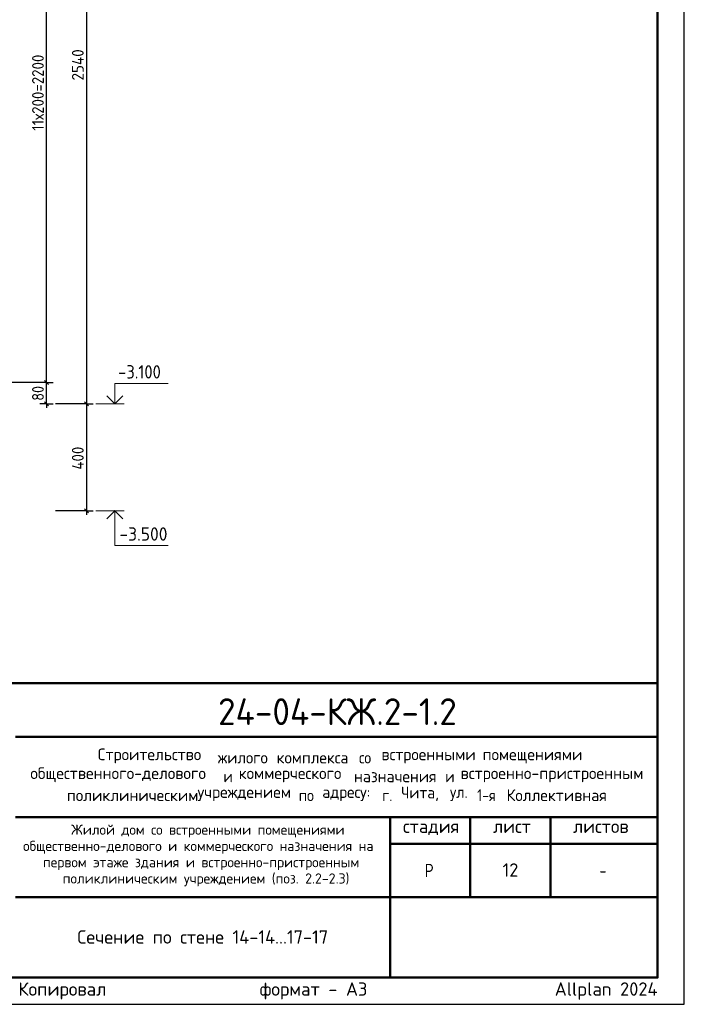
# Model space of a CAD drawing. Header units: millimetres. Extents: x 0 to 50400, y 0 to 35640.
# Tile 14 of 15: x 35493 to 50400, y 0 to 22082. Entities that reach past the tile are written whole.
import ezdxf

# ---------------------------------------------------------------- set-up
doc = ezdxf.new("R2010")
doc.units = ezdxf.units.MM
doc.layers.add('Standard', color=7, linetype='Continuous', lineweight=25)
doc.layers.add('Надписи', color=7, linetype='Continuous', lineweight=25)
doc.styles.add('ISOCPEUR', font='txt')

msp = doc.modelspace()

# ---------------------------------------------------------------- linework, layer by layer
at = {"layer": 'Standard', "color": 7, "linetype": 'Continuous', "lineweight": -3, "transparency": 33554687}
for p, q in [((36989, 28708), (36989, 13468)), ((36095, 13948), (36095, 27136)), ((36095, 13948), (35945, 13948)), ((36095, 13948), (36245, 13948)), ((36095, 13468), (35945, 13468)), ((36095, 13468), (36245, 13468)), ((36095, 13468), (36095, 13468)), ((36095, 13468), (36095, 13378)), ((36989, 13468), (36839, 13468)), ((36989, 13468), (37139, 13468)), ((36989, 13468), (36989, 11068)), ((36989, 11068), (36296, 11068)), ((36989, 11068), (36839, 11068)), ((36989, 11068), (37139, 11068)), ((36989, 11068), (36989, 10978))]:
    msp.add_line(p, q, dxfattribs=at)
at = {"layer": 'Standard', "color": 7, "linetype": 'Continuous', "lineweight": 25, "transparency": 33554687}
for p, q in [((36140, 13903), (36050, 13993)), ((36140, 13423), (36050, 13513)), ((36944, 13513), (37034, 13423)), ((36944, 11113), (37034, 11023)), ((49800, 600), (49800, 7200)), ((27600, 600), (49800, 600)), ((27600, 600), (49800, 600)), ((27600, 600), (49800, 600))]:
    msp.add_line(p, q, dxfattribs=at)
at = {"layer": 'Standard', "color": 7, "linetype": 'Continuous', "lineweight": 13, "transparency": 33554687}
for p, q in [((37199, 13468), (37835, 13468)), ((37199, 11068), (37835, 11068))]:
    msp.add_line(p, q, dxfattribs=at)
at = {"layer": 'Standard', "color": 7, "linetype": 'Continuous', "lineweight": 50, "transparency": 33554687}
for p, q in [((27600, 7200), (49800, 7200)), ((35400, 6000), (49800, 6000)), ((35400, 4200), (49800, 4200)), ((43800, 2400), (43800, 4200)), ((45600, 2400), (45600, 4200)), ((47400, 2400), (47400, 4200)), ((43800, 3600), (49800, 3600)), ((35400, 2400), (49800, 2400)), ((43800, 600), (43800, 2400)), ((43800, 600), (43800, 2400))]:
    msp.add_line(p, q, dxfattribs=at)
at = {"layer": 'Standard', "color": 7, "linetype": 'Continuous', "lineweight": 25, "transparency": 33554687}
msp.add_lwpolyline([(0, 0), (50400, 0), (50400, 35640), (0, 35640), (0, 0)], close=True, dxfattribs=at)
at = {"layer": 'Standard', "color": 7, "linetype": 'Continuous', "lineweight": 50, "transparency": 33554687}
msp.add_lwpolyline([(2400, 35040), (49800, 35040), (49800, 600), (2400, 600), (2400, 35040)], close=True, dxfattribs=at)
at = {"layer": 'Standard', "color": 7, "linetype": 'Continuous', "lineweight": -3, "transparency": 33554687}
for points in [[(36095, 13948), (36075, 13948), (36075, 13948), (36075, 13948), (36075, 13948), (36074, 13948), (36074, 13948), (34660, 13948)], [(36095, 13468), (36095, 13477), (36095, 13477), (36095, 13948)], [(36989, 13468), (36969, 13468), (36969, 13468), (36296, 13468)]]:
    msp.add_lwpolyline(points, dxfattribs=at)
at = {"layer": 'Standard', "color": 7, "linetype": 'Continuous', "lineweight": 13, "transparency": 33554687}
for points in [[(37626, 13468), (37626, 13924), (38826, 13924)], [(37626, 11068), (37626, 10288), (38826, 10288)]]:
    msp.add_lwpolyline(points, dxfattribs=at)
at = {"layer": 'Standard', "color": 7, "linetype": 'Continuous', "lineweight": 35, "transparency": 33554687}
for points in [[(37448, 13646), (37626, 13468), (37804, 13646)], [(37448, 10890), (37626, 11068), (37804, 10890)]]:
    msp.add_lwpolyline(points, dxfattribs=at)

# ---------------------------------------------------------------- texts
at = {"layer": 'Standard', "color": 7, "linetype": 'Continuous', "lineweight": 25, "transparency": 33554687, "char_height": 264, "attachment_point": 7, "rotation": 90, "style": 'ISOCPEUR'}
for s, insert, width in [('\\W0.92;11х200=2200', (36035, 19592), 2047.76), ('\\W0.93;2540', (36929, 20719), 888.46), ('\\W0.87;80', (36035, 13537), 484.71), ('\\W0.92;400', (36929, 11991), 701.33)]:
    msp.add_mtext(s, dxfattribs=dict(at, insert=insert, width=width))
at = {"layer": 'Standard', "color": 7, "linetype": 'Continuous', "lineweight": 25, "transparency": 33554687, "style": 'ISOCPEUR'}
for s, insert, char_height, width, attachment_point in [('\\W0.90;-3.100', (37701, 14034), 300, 1214.13, 7), ('\\W0.95;-3.500', (37731, 10398), 300, 1281.42, 7), ('\\W0.98;Строительство ', (37245, 5402), 264, 2820.83, 7), ('\\W0.96;жилого ', (39937, 5402), 264, 1446.12, 7), ('\\W0.97;комплекса ', (41257, 5402), 264, 1975.29, 7), ('\\W0.90;со ', (43105, 5402), 264, 620.97, 7), ('\\W0.98;встроенными ', (43607, 5402), 264, 2398.16, 7), ('\\W0.98;помещениями', (45877, 5402), 264, 2292.21, 7), ('\\W0.99;общественного-делового ', (35733, 4980), 264, 4457.19, 7), ('\\W0.87;и ', (40063, 4980), 264, 457.48, 7), ('\\W0.98;коммерческого ', (40406, 4980), 264, 2714.91, 7), ('\\W0.97;назначения ', (42993, 4980), 264, 2173.24, 7), ('\\W0.87;и ', (45039, 4980), 264, 457.46, 7), ('\\W0.99;встроенно-пристроенным', (45382, 4980), 264, 4298.92, 7), ('\\W0.98;поликлиническим ', (36552, 4557), 264, 3058.06, 7), ('\\W0.98;учреждением ', (39482, 4557), 264, 2397.9, 7), ('\\W0.91;по ', (41752, 4557), 264, 647.69, 7), ('\\W0.96;адресу: ', (42280, 4557), 264, 1472.67, 7), ('\\W0.89;г. ', (43627, 4557), 264, 539.49, 7), ('\\W0.95;Чита, ', (44049, 4557), 264, 1221.07, 7), ('\\W0.92;ул. ', (45145, 4557), 264, 728.23, 7), ('\\W0.86;1-я ', (45752, 4557), 264, 773.52, 7), ('\\W0.98;Коллективная', (46412, 4557), 264, 2450.61, 7), ('\\W0.99;стадия    лист     листов', (44091, 3795), 300, 5247.11, 7), ('\\W0.80;Р', (44580, 2850), 300, 359.84, 7), ('\\W0.78;-', (48495, 2850), 300, 326.39, 7), ('\\A1;{\\fISOCPEUR|i0|b0;\\H300.000000;\\W1.000000;\\C7;Сечение по стене 14-14...17-17}\\P', (39600, 1660), 300, 5842.5, 2)]:
    msp.add_mtext(s, dxfattribs=dict(at, insert=insert, char_height=char_height, width=width, attachment_point=attachment_point))
at = {"layer": 'Standard', "color": 7, "linetype": 'Continuous', "lineweight": 50, "transparency": 33554687, "insert": (39942, 6262), "char_height": 600, "width": 5924.13, "attachment_point": 7, "style": 'ISOCPEUR'}
msp.add_mtext('\\W0.96;24-04-КЖ.2-1.2', dxfattribs=at)
at = {"layer": 'Standard', "color": 7, "linetype": 'Continuous', "lineweight": 18, "transparency": 33554687, "char_height": 228, "attachment_point": 7, "style": 'ISOCPEUR'}
for s, insert, width in [('\\W0.99;Жилой дом со встроенными помещениями', (36647, 3741), 6015.25), ('\\W0.99;общественно-делового и коммерческого назначения на', (35570, 3376), 8168.16), ('\\W0.99;первом этаже здания и встроенно-пристроенным', (36015, 3011), 7279.77), ('\\W0.99;поликлиническим учреждением (поз. 2.2-2.3)', (36459, 2646), 6390.3)]:
    msp.add_mtext(s, dxfattribs=dict(at, insert=insert, width=width))
at = {"layer": 'Standard', "color": 8, "linetype": 'Continuous', "lineweight": 13, "transparency": 33554687, "insert": (49800, 297), "char_height": 300, "width": 14099.36, "attachment_point": 6, "style": 'ISOCPEUR'}
msp.add_mtext('\\A1;{\\fISOCPEUR|i0|b0;\\H300.000000;\\W1.000000;\\C8;Копировал                  формат - А3                      Allplan 2024}\\P', dxfattribs=at)
at = {"layer": 'Надписи', "color": 7, "linetype": 'Continuous', "lineweight": 13, "transparency": 33554687, "insert": (46500, 3012), "char_height": 300, "width": 472.5, "attachment_point": 5, "style": 'ISOCPEUR'}
msp.add_mtext('\\A1;{\\fISOCPEUR|i0|b0;\\H300.000000;\\W1.000000;\\C7;12}\\P', dxfattribs=at)

doc.saveas('drawing.dxf')
